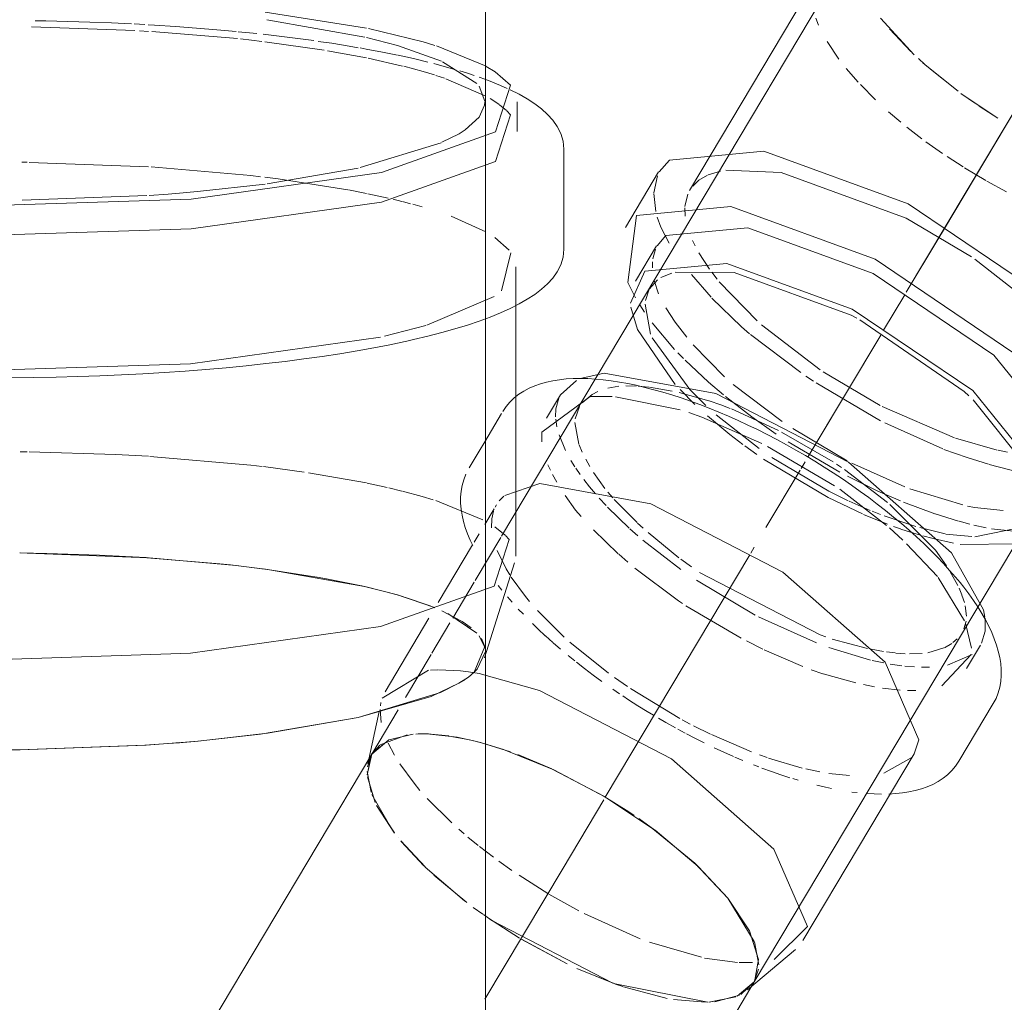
# Model space of a CAD drawing. Header units: millimetres. Extents: x -121 to 29920, y 1231 to 31888.
# Tile 102 of 106: x 9372 to 9483, y 15806 to 15916. Entities that reach past the tile are written whole.
import ezdxf

# ---------------------------------------------------------------- set-up
doc = ezdxf.new("R2010")
doc.units = ezdxf.units.MM
doc.linetypes.add('ADSK_Осевая', pattern=[700, 500, -100, 0, -100])
doc.layers.add('P-PIPE-____-CNTR', color=3, linetype='ADSK_Осевая', lineweight=20)
doc.layers.add('P-PIPE-____-OTLN', color=3, linetype='Continuous', lineweight=20)

# ---------------------------------------------------------------- blocks, each defined once
blk = doc.blocks.new('ADSK_ППР_Крестовина одноплоскостная канализационная - Одноплоскостная-V19-3D severage Left')
at = {"layer": 'P-PIPE-____-OTLN', "color": 9}
for p, q in [((-15373.45, 15915.24), (-15384.82, 15917.04)), ((-15373.65, 15914.23), (-15384.64, 15916.17)), ((-15360.03, 15910.96), (-15365.61, 15913.26)), ((-15361.06, 15909.01), (-15364.91, 15911.46)), ((-15359.02, 15910.35), (-15360, 15910.95)), ((-15360.15, 15907.03), (-15360.81, 15908.73)), ((-15357.67, 15908.48), (-15358.4, 15908.81)), ((-15360.79, 15905.26), (-15360.19, 15906.58)), ((-15358.57, 15906.68), (-15359.04, 15907)), ((-15357.74, 15905.99), (-15358.52, 15906.64)), ((-15362.38, 15903.81), (-15360.82, 15905.23)), ((-15357.3, 15905.51), (-15357.7, 15905.94)), ((-15364.99, 15902.42), (-15363.06, 15903.38)), ((-15374.15, 15899.58), (-15365.08, 15902.38)), ((-15384.61, 15897.77), (-15374.39, 15899.52)), ((-15392.42, 15896.88), (-15384.85, 15897.73)), ((-15412.11, 15895.92), (-15398.12, 15896.44)), ((-15397.85, 15896.46), (-15395.74, 15896.61)), ((-15357.45, 15890.32), (-15359.06, 15891.75)), ((-15358.28, 15885.74), (-15357.23, 15890.02)), ((-15366.67, 15881.88), (-15359.12, 15885.1)), ((-15371.43, 15880.65), (-15366.8, 15881.85)), ((-15351.67, 15874.07), (-15349.87, 15875.68)), ((-15352.2, 15872.49), (-15351.87, 15873.67)), ((-15345.48, 15873.83), (-15338.23, 15872.37)), ((-15358.28, 15871.95), (-15360.17, 15868.79)), ((-15352.08, 15870.47), (-15352.21, 15871.34)), ((-15328.41, 15868.27), (-15320.89, 15863.85)), ((-15320.68, 15866.29), (-15320.11, 15865.91)), ((-15358.54, 15862.16), (-15358.04, 15862.67)), ((-15359.12, 15861.27), (-15360.17, 15859.51)), ((-15359.39, 15860.14), (-15359.2, 15860.98)), ((-15358.86, 15861.7), (-15359.01, 15861.46)), ((-15358.98, 15861.48), (-15358.86, 15861.7)), ((-15359.06, 15859.23), (-15357.9, 15858.29)), ((-15357.85, 15858.25), (-15357.45, 15857.8)), ((-15309.26, 15853.55), (-15306.3, 15848.69)), ((-15304.18, 15849.91), (-15304.01, 15849.1)), ((-15306.18, 15848.42), (-15305.51, 15845.6)), ((-15360.13, 15845.6), (-15360.81, 15847.01)), ((-15360.17, 15845.78), (-15360.56, 15846.68)), ((-15305.55, 15844.9), (-15308.84, 15841.36)), ((-15305.45, 15844.89), (-15308.23, 15843.7)), ((-15363.07, 15841.67), (-15362.01, 15842.36)), ((-15362, 15842.96), (-15362.9, 15843.07)), ((-15360.82, 15842.76), (-15361.99, 15842.95)), ((-15361.77, 15842.55), (-15361.02, 15843.24)), ((-15365.15, 15840.62), (-15363.08, 15841.66)), ((-15374.39, 15837.81), (-15365.15, 15840.62)), ((-15384.58, 15836.05), (-15374.39, 15837.81)), ((-15372.05, 15838.49), (-15373.29, 15832.61)), ((-15392.35, 15835.18), (-15384.58, 15836.05)), ((-15367.66, 15835.97), (-15366.49, 15835.97)), ((-15366.33, 15835.96), (-15363.27, 15835.6)), ((-15363.27, 15835.6), (-15361.58, 15835.24)), ((-15412.34, 15834.2), (-15398.19, 15834.72)), ((-15398.18, 15834.72), (-15395.78, 15834.89)), ((-15395.74, 15834.9), (-15394.42, 15835)), ((-15394.25, 15835.01), (-15392.4, 15835.17)), ((-15361.41, 15835.2), (-15360.28, 15834.9)), ((-15360.67, 15835.01), (-15358.37, 15834.32)), ((-15416.71, 15834.19), (-15412.34, 15834.2)), ((-15372.86, 15833.71), (-15401.92, 15784.94)), ((-15358.36, 15834.32), (-15357.28, 15833.95)), ((-15356.47, 15833.65), (-15352.64, 15832.04)), ((-15312.28, 15833.29), (-15315.37, 15831.57)), ((-15352.61, 15832.03), (-15346.82, 15828.97)), ((-15346.78, 15828.95), (-15344.01, 15827.21)), ((-15342.89, 15826.46), (-15341.08, 15825.16)), ((-15341.06, 15825.15), (-15336.2, 15821.08)), ((-15336.16, 15821.04), (-15332.88, 15817.53)), ((-15332.88, 15817.53), (-15329.91, 15812.66)), ((-15356.26, 15813.04), (-15359.85, 15815.35)), ((-15350.91, 15810.16), (-15356.07, 15812.92)), ((-15329.9, 15812.62), (-15329.39, 15810.06)), ((-15345.56, 15807.91), (-15349.83, 15809.65)), ((-15335.11, 15805.86), (-15345.55, 15807.91)), ((-15329.91, 15808.12), (-15331.84, 15806.51)), ((-15329.91, 15808.12), (-15331.42, 15806.71)), ((-15344.69, 15807.61), (-15345.51, 15807.89)), ((-15339.71, 15806.27), (-15344.6, 15807.57)), ((-15335.4, 15805.85), (-15339, 15806.14)), ((-15331.99, 15806.44), (-15335, 15805.86)), ((-15331.57, 15806.63), (-15334.36, 15805.9))]:
    blk.add_line(p, q, dxfattribs=at)
at = {"layer": 'P-PIPE-____-OTLN', "color": 10}
for p, q in [((-15399.46, 15914.97), (-15411.07, 15915.38)), ((-15398.34, 15915.64), (-15399.54, 15915.71)), ((-15397.93, 15914.88), (-15398.95, 15914.94)), ((-15387.93, 15914.07), (-15397.57, 15914.86)), ((-15385.76, 15914.63), (-15387.85, 15914.84)), ((-15378.2, 15912.77), (-15384.88, 15913.72)), ((-15373.45, 15911.9), (-15377.83, 15912.7)), ((-15369.41, 15910.99), (-15373.25, 15911.86)), ((-15364.7, 15909.62), (-15365.66, 15909.94)), ((-15360.17, 15909.5), (-15360.81, 15909.74)), ((-15360.06, 15907.62), (-15364.55, 15909.57)), ((-15359.04, 15907), (-15359.57, 15907.34)), ((-15411.57, 15900.18), (-15412.17, 15900.18)), ((-15397.92, 15899.68), (-15411.35, 15900.17)), ((-15383.36, 15898.31), (-15384.89, 15898.5)), ((-15375.57, 15897.1), (-15383.36, 15898.31)), ((-15373.45, 15896.69), (-15375.47, 15897.08)), ((-15371.02, 15896.16), (-15373.3, 15896.65)), ((-15369.47, 15895.78), (-15370.46, 15896.02)), ((-15368.5, 15895.53), (-15369.4, 15895.76)), ((-15367.2, 15895.17), (-15368.24, 15895.46)), ((-15360.04, 15892.37), (-15363.96, 15894.12)), ((-15348.1, 15874.11), (-15347.48, 15874.43)), ((-15346.36, 15874.81), (-15345.11, 15875.02)), ((-15344.34, 15875.07), (-15343.16, 15875.05)), ((-15342.95, 15875.03), (-15341.75, 15874.92)), ((-15341.69, 15874.92), (-15339.14, 15874.49)), ((-15338.36, 15874.32), (-15335, 15873.39)), ((-15349.24, 15873.16), (-15348.1, 15874.11)), ((-15352.23, 15871.59), (-15352.2, 15872.49)), ((-15350.04, 15871.38), (-15349.54, 15872.75)), ((-15332.48, 15872.48), (-15327.18, 15870.05)), ((-15349.6, 15868.52), (-15350.08, 15870.95)), ((-15326.85, 15869.88), (-15321.04, 15866.52)), ((-15360.17, 15868.79), (-15360.81, 15867.72)), ((-15351.11, 15867.81), (-15351.84, 15869.58)), ((-15412.33, 15867.66), (-15411.57, 15867.66)), ((-15411.35, 15867.65), (-15401.65, 15867.36)), ((-15360.81, 15867.72), (-15361.35, 15866.81)), ((-15349.23, 15867.62), (-15349.57, 15868.44)), ((-15401.63, 15867.36), (-15397.92, 15867.16)), ((-15361.36, 15866.79), (-15361.92, 15865.85)), ((-15350.06, 15865.99), (-15350.5, 15866.69)), ((-15348.38, 15866.03), (-15348.83, 15866.82)), ((-15385.03, 15866), (-15380.46, 15865.39)), ((-15352.8, 15865.59), (-15353.08, 15866.21)), ((-15349.46, 15865.12), (-15349.94, 15865.81)), ((-15319.78, 15865.69), (-15314.95, 15861.98)), ((-15379.95, 15865.31), (-15373.45, 15864.16)), ((-15352.08, 15864.24), (-15352.58, 15865.13)), ((-15348.41, 15863.73), (-15349.06, 15864.57)), ((-15346.7, 15863.54), (-15347.96, 15865.34)), ((-15373.38, 15864.15), (-15371.12, 15863.66)), ((-15370.95, 15863.62), (-15369.47, 15863.26)), ((-15347.74, 15862.93), (-15348.4, 15863.72)), ((-15320.3, 15863.45), (-15315.06, 15859.39)), ((-15365.68, 15862.19), (-15360.39, 15860.04)), ((-15349.97, 15861.09), (-15351.15, 15862.74)), ((-15346.55, 15861.62), (-15347.33, 15862.46)), ((-15345.81, 15862.51), (-15346.35, 15863.12)), ((-15343.08, 15859.73), (-15345.64, 15862.32)), ((-15349.35, 15860.39), (-15349.97, 15861.09)), ((-15343.97, 15859.1), (-15346.39, 15861.44)), ((-15314.68, 15861.74), (-15309.58, 15856.63)), ((-15359.41, 15859.11), (-15359.39, 15860.14)), ((-15345.21, 15856.22), (-15347.97, 15858.9)), ((-15342.98, 15858.21), (-15343.9, 15859.03)), ((-15342.39, 15859.09), (-15343.01, 15859.66)), ((-15314.74, 15859.11), (-15313.24, 15857.74)), ((-15360.81, 15858.44), (-15361.35, 15857.52)), ((-15338.15, 15854.44), (-15342.43, 15857.75)), ((-15338.37, 15855.76), (-15341.84, 15858.59)), ((-15361.54, 15857.21), (-15365.4, 15850.73)), ((-15357.78, 15854.52), (-15358.8, 15856.57)), ((-15312.81, 15857.33), (-15309.34, 15853.67)), ((-15309.58, 15856.63), (-15308.34, 15854.87)), ((-15409.36, 15856.25), (-15412.34, 15856.3)), ((-15398.21, 15855.78), (-15399.73, 15855.87)), ((-15344.11, 15855.25), (-15345.13, 15856.15)), ((-15336.96, 15854.73), (-15338.15, 15855.59)), ((-15386.63, 15854.72), (-15388.74, 15854.96)), ((-15385.15, 15854.53), (-15386.63, 15854.72)), ((-15379.03, 15853.6), (-15385.05, 15854.52)), ((-15373.68, 15852.53), (-15384.76, 15854.48)), ((-15357.36, 15853.83), (-15357.78, 15854.51)), ((-15378.12, 15853.44), (-15378.98, 15853.59)), ((-15374.02, 15852.6), (-15378.12, 15853.44)), ((-15355.62, 15851.42), (-15357.2, 15853.58)), ((-15329.81, 15849.33), (-15336.41, 15853.24)), ((-15307.94, 15854.24), (-15307.06, 15852.64)), ((-15370.99, 15851.86), (-15373.97, 15852.6)), ((-15358.67, 15852.65), (-15358.26, 15852.13)), ((-15306.92, 15852.34), (-15306.6, 15851.58)), ((-15369.74, 15851.51), (-15370.99, 15851.86)), ((-15357.09, 15850.76), (-15357.61, 15851.36)), ((-15355.15, 15850.86), (-15355.62, 15851.42)), ((-15306.6, 15851.57), (-15306.32, 15850.73)), ((-15365.8, 15850.15), (-15366.51, 15850.43)), ((-15355.84, 15849.41), (-15356.41, 15850)), ((-15331.38, 15846.74), (-15337.59, 15850.35)), ((-15306.23, 15850.36), (-15306.1, 15849.22)), ((-15366.44, 15848.98), (-15371.37, 15840.71)), ((-15361.06, 15847.31), (-15364.33, 15849.51)), ((-15351.26, 15846.86), (-15354.26, 15849.84)), ((-15322.94, 15846.2), (-15329.44, 15849.14)), ((-15306.13, 15848.65), (-15306.37, 15847.78)), ((-15352.54, 15846.25), (-15353.37, 15847)), ((-15317.19, 15845.57), (-15321.17, 15846.63)), ((-15307.13, 15846.66), (-15307.6, 15846.25)), ((-15351.68, 15845.51), (-15352.5, 15846.22)), ((-15346.27, 15842.8), (-15350.63, 15846.3)), ((-15328.95, 15845.51), (-15330.77, 15846.42)), ((-15316.85, 15844.27), (-15321.53, 15845.67)), ((-15308.62, 15845.64), (-15310.41, 15845.09)), ((-15307.74, 15846.14), (-15308.57, 15845.66)), ((-15350.06, 15844.17), (-15350.8, 15844.77)), ((-15324.46, 15843.55), (-15328.79, 15845.44)), ((-15315.41, 15845.24), (-15316.77, 15845.48)), ((-15314.09, 15845.07), (-15315.07, 15845.19)), ((-15312.98, 15844.98), (-15314, 15845.06)), ((-15311.06, 15845), (-15312.48, 15844.96)), ((-15315.38, 15843.95), (-15316.68, 15844.23)), ((-15313.35, 15843.63), (-15314.67, 15843.83)), ((-15311.91, 15843.5), (-15313.02, 15843.59)), ((-15310.22, 15843.48), (-15311.12, 15843.47)), ((-15366.51, 15843.13), (-15371.69, 15840.01)), ((-15365.46, 15843.19), (-15366.27, 15843.15)), ((-15362.91, 15843.07), (-15365.38, 15843.19)), ((-15347.04, 15841.88), (-15348, 15842.58)), ((-15344.13, 15841.29), (-15345.59, 15842.3)), ((-15322.22, 15842.74), (-15323.52, 15843.19)), ((-15318.51, 15841.7), (-15322.16, 15842.72)), ((-15338.26, 15837.71), (-15343.83, 15841.09)), ((-15316.41, 15841.27), (-15317.64, 15841.51)), ((-15313.54, 15840.9), (-15315.51, 15841.12)), ((-15345.05, 15840.49), (-15345.79, 15841)), ((-15311.79, 15840.85), (-15312.69, 15840.86)), ((-15371.83, 15839.51), (-15371.89, 15839.15)), ((-15371.93, 15838.72), (-15371.8, 15837.25)), ((-15341.24, 15838.08), (-15341.95, 15838.51)), ((-15337.1, 15837.09), (-15338.01, 15837.57)), ((-15334.81, 15835.94), (-15336.73, 15836.9)), ((-15371.93, 15834.74), (-15368.9, 15835.87)), ((-15367.9, 15835.96), (-15366.76, 15835.98)), ((-15366.61, 15835.97), (-15364.21, 15835.75)), ((-15364.16, 15835.74), (-15362.08, 15835.35)), ((-15337.68, 15836.07), (-15338.51, 15836.52)), ((-15330.23, 15833.96), (-15334.73, 15835.9)), ((-15372.86, 15833.71), (-15371.96, 15834.72)), ((-15371.03, 15834.95), (-15370.33, 15833.59)), ((-15361.89, 15835.31), (-15360.67, 15835.01)), ((-15373.37, 15831.37), (-15372.88, 15833.69)), ((-15373.34, 15832.28), (-15372.88, 15833.69)), ((-15333.35, 15833.93), (-15334.43, 15834.43)), ((-15332.26, 15833.45), (-15333.35, 15833.93)), ((-15331.18, 15832.99), (-15332.09, 15833.37)), ((-15328.47, 15833.32), (-15329.31, 15833.62)), ((-15369.72, 15832.61), (-15368.12, 15830.43)), ((-15329.39, 15832.27), (-15330, 15832.51)), ((-15324.53, 15832.14), (-15328.33, 15833.27)), ((-15372.95, 15829.43), (-15373.38, 15831.76)), ((-15372.49, 15828.29), (-15373.35, 15831.15)), ((-15322.54, 15831.71), (-15324.13, 15832.05)), ((-15319.21, 15831.3), (-15321.55, 15831.54)), ((-15368.12, 15830.43), (-15367.45, 15829.63)), ((-15324.99, 15830.78), (-15325.58, 15830.96)), ((-15370.47, 15825.03), (-15372.86, 15829.17)), ((-15318.35, 15829.38), (-15318.95, 15829.45)), ((-15370.32, 15824.84), (-15372.32, 15827.95)), ((-15366.66, 15828.74), (-15363.89, 15825.99)), ((-15363.09, 15825.27), (-15362.48, 15824.74)), ((-15369.89, 15824.3), (-15369.91, 15824.32)), ((-15369.89, 15824.3), (-15369.9, 15824.31)), ((-15366.88, 15821.04), (-15369.61, 15823.96)), ((-15367, 15821.16), (-15369.58, 15823.92)), ((-15362.06, 15824.38), (-15360.9, 15823.44)), ((-15360.77, 15823.33), (-15359.2, 15822.12)), ((-15358.6, 15821.68), (-15357.13, 15820.64)), ((-15362.44, 15817.23), (-15366.85, 15821.01)), ((-15362.18, 15817.04), (-15365.88, 15820.1)), ((-15356.33, 15820.1), (-15353.11, 15818.07)), ((-15352.98, 15817.99), (-15349.61, 15816.1)), ((-15360.38, 15815.72), (-15361.47, 15816.5)), ((-15349.02, 15815.8), (-15342.74, 15812.98)), ((-15341.68, 15812.58), (-15335.85, 15810.89)), ((-15335.49, 15810.81), (-15331.79, 15810.32)), ((-15331.62, 15810.31), (-15330.12, 15810.3))]:
    blk.add_line(p, q, dxfattribs=at)
at = {"layer": 'P-PIPE-____-OTLN', "color": 22}
for p, q in [((-15360.19, 15906.58), (-15360.15, 15906.97)), ((-15356.55, 15903.63), (-15356.55, 15906.96)), ((-15363.06, 15903.38), (-15362.38, 15903.81)), ((-15351.3, 15890.41), (-15351.3, 15901.67)), ((-15356.7, 15855.93), (-15356.7, 15888.45)), ((-15351.67, 15874.07), (-15353.24, 15871.43)), ((-15307.77, 15856.3), (-15304.18, 15849.91)), ((-15360.22, 15844.54), (-15356.82, 15855.18)), ((-15306.08, 15843.33), (-15304.51, 15845.96)), ((-15361.02, 15843.24), (-15360.1, 15845.25)), ((-15360.1, 15627.79), (-15360.1, 15845.25)), ((-15363.08, 15841.66), (-15362.38, 15842.1)), ((-15306.93, 15832.91), (-15303.08, 15839.38)), ((-15324.46, 15812.76), (-15311.96, 15833.75)), ((-15344.01, 15827.21), (-15343.4, 15826.81)), ((-15330.68, 15807.22), (-15325.3, 15811.78)), ((-15329.43, 15809.55), (-15329.91, 15808.12)), ((-15360.17, 15757.35), (-15329.91, 15808.12))]:
    blk.add_line(p, q, dxfattribs=at)
at = {"layer": 'P-PIPE-____-OTLN', "color": 10}
for points in [[(-15399.84, 15915.72, 0), (-15402.09, 15915.83, 0), (-15404.53, 15915.92, 0), (-15406.99, 15916, 0), (-15409.46, 15916.05, 0), (-15410.66, 15916.07, 0)], [(-15388.1, 15914.87, 0), (-15390.25, 15915.06, 0), (-15392.55, 15915.26, 0), (-15394.89, 15915.43, 0), (-15397.26, 15915.58, 0), (-15397.98, 15915.62, 0)], [(-15379.38, 15913.84, 0), (-15381.46, 15914.12, 0), (-15383.58, 15914.38, 0), (-15385.06, 15914.55, 0)], [(-15385.21, 15913.76, 0), (-15386.36, 15913.89, 0), (-15387.59, 15914.03, 0)], [(-15374.39, 15913.05, 0), (-15375.4, 15913.23, 0), (-15377.36, 15913.54, 0), (-15378.88, 15913.76, 0)], [(-15369.99, 15912.21, 0), (-15371.66, 15912.56, 0), (-15373.5, 15912.9, 0), (-15374.18, 15913.02, 0)], [(-15366.57, 15911.43, 0), (-15368.19, 15911.82, 0), (-15369.89, 15912.2, 0), (-15369.9, 15912.2, 0)], [(-15365.82, 15909.99, 0), (-15367.08, 15910.37, 0), (-15369.27, 15910.96, 0)], [(-15363.53, 15910.61, 0), (-15365.01, 15911.03, 0), (-15365.9, 15911.26, 0)], [(-15361.36, 15909.92, 0), (-15362.13, 15910.18, 0), (-15362.96, 15910.44, 0)], [(-15385.35, 15898.56, 0), (-15386.43, 15898.69, 0), (-15397.63, 15899.66, 0)], [(-15334.97, 15873.38, 0), (-15333.68, 15872.93, 0), (-15332.61, 15872.53, 0)], [(-15397.78, 15867.15, 0), (-15386.43, 15866.16, 0), (-15385.16, 15866.02, 0)], [(-15362.3, 15865.14, 0), (-15362.54, 15864.53, 0), (-15362.72, 15863.89, 0), (-15362.84, 15863.24, 0), (-15362.89, 15862.57, 0), (-15362.89, 15861.9, 0), (-15362.83, 15861.22, 0), (-15362.72, 15860.53, 0), (-15362.56, 15859.84, 0), (-15362.36, 15859.15, 0), (-15362.11, 15858.45, 0), (-15361.82, 15857.74, 0), (-15361.53, 15857.13, 0)], [(-15369.4, 15863.24, 0), (-15367.2, 15862.65, 0), (-15365.96, 15862.28, 0)], [(-15397.94, 15855.76, 0), (-15411.57, 15856.29, 0), (-15412.38, 15856.3, 0)], [(-15399.78, 15855.88, 0), (-15403.43, 15856.06, 0), (-15409.36, 15856.25, 0)], [(-15388.74, 15854.96, 0), (-15389.91, 15855.09, 0), (-15398.11, 15855.77, 0)], [(-15384.9, 15854.5, 0), (-15388.1, 15854.89, 0), (-15397.85, 15855.76, 0)], [(-15337.98, 15850.61, 0), (-15338.42, 15850.91, 0), (-15343.33, 15854.59, 0)], [(-15321.86, 15846.87, 0), (-15322.5, 15847.09, 0), (-15336.07, 15854.12, 0)], [(-15365.81, 15850.16, 0), (-15369.99, 15851.58, 0), (-15373.65, 15852.52, 0)], [(-15366.65, 15850.49, 0), (-15368.84, 15851.24, 0), (-15369.58, 15851.46, 0)], [(-15361.71, 15847.91, 0), (-15362.72, 15848.62, 0), (-15364.98, 15849.8, 0)], [(-15353.38, 15847.01, 0), (-15354.17, 15847.75, 0), (-15354.81, 15848.37, 0)], [(-15348.01, 15842.59, 0), (-15348.96, 15843.31, 0), (-15349.89, 15844.03, 0)], [(-15341.95, 15838.51, 0), (-15343, 15839.15, 0), (-15344.03, 15839.82, 0), (-15344.68, 15840.25, 0)], [(-15338.76, 15836.65, 0), (-15339.83, 15837.25, 0), (-15340.68, 15837.75, 0)], [(-15335.55, 15834.98, 0), (-15336.6, 15835.5, 0), (-15337.52, 15835.99, 0)], [(-15325.91, 15831.06, 0), (-15326.94, 15831.39, 0), (-15327.99, 15831.75, 0), (-15329.05, 15832.14, 0)], [(-15321.23, 15829.84, 0), (-15321.9, 15829.98, 0), (-15322.88, 15830.21, 0)]]:
    blk.add_polyline3d(points, dxfattribs=at)
at = {"layer": 'P-PIPE-____-OTLN', "color": 9}
for points in [[(-15365.78, 15913.31, 0), (-15367.08, 15913.7, 0), (-15373.24, 15915.2, 0)], [(-15365.04, 15911.52, 0), (-15369.99, 15913.29, 0), (-15373.46, 15914.18, 0)], [(-15358.4, 15908.81, 0), (-15359.57, 15909.28, 0), (-15360.17, 15909.5, 0)], [(-15434.27, 15877.35, 0), (-15418.86, 15876.73, 0), (-15393.2, 15877.56, 0), (-15371.88, 15880.55, 0)], [(-15358.14, 15872.19, 0), (-15357.77, 15872.74, 0), (-15357.35, 15873.25, 0)], [(-15353.78, 15868.78, 0), (-15353.77, 15869.86, 0), (-15348.35, 15873.86, 0), (-15345.87, 15873.87, 0)], [(-15337.25, 15872.07, 0), (-15335.79, 15871.57, 0), (-15329.07, 15868.61, 0)], [(-15303.99, 15848.97, 0), (-15303.98, 15847.53, 0), (-15304.39, 15846.18, 0)], [(-15372.88, 15833.69, 0), (-15370.93, 15835.32, 0), (-15368.22, 15835.94, 0)], [(-15315.62, 15829.21, 0), (-15316.45, 15829.23, 0), (-15317.3, 15829.28, 0)], [(-15345.8, 15807.99, 0), (-15359.37, 15815.02, 0), (-15360.33, 15815.69, 0)]]:
    blk.add_polyline3d(points, dxfattribs=at)
at = {"layer": 'P-PIPE-____-OTLN', "color": 22}
for points in [[(-15470.45, 15910.81, 0), (-15471.23, 15910.32, 0), (-15472.9, 15905.09, 0), (-15463.13, 15900.23, 0), (-15443.84, 15896.7, 0), (-15418.87, 15895.21, 0), (-15393.14, 15896.04, 0), (-15371.77, 15899.04, 0)], [(-15371.77, 15899.04, 0), (-15358.98, 15903.61, 0), (-15357.3, 15908.84, 0), (-15359.02, 15910.35, 0)], [(-15351.3, 15901.67, 0), (-15351.39, 15902.56, 0), (-15351.64, 15903.41, 0), (-15352.03, 15904.19, 0), (-15352.53, 15904.91, 0), (-15353.13, 15905.56, 0), (-15353.8, 15906.17, 0), (-15354.56, 15906.75, 0), (-15355.4, 15907.29, 0), (-15356.32, 15907.82, 0), (-15357.32, 15908.32, 0)], [(-15371.77, 15895.71, 0), (-15358.98, 15900.28, 0), (-15357.3, 15905.51, 0)], [(-15473.38, 15904.64, 0), (-15472.9, 15901.76, 0), (-15463.13, 15896.9, 0), (-15443.84, 15893.37, 0), (-15418.87, 15891.88, 0), (-15393.14, 15892.71, 0), (-15371.77, 15895.71, 0)], [(-15395.74, 15896.61, 0), (-15394.47, 15896.71, 0), (-15392.42, 15896.88, 0)], [(-15351.3, 15890.41, 0), (-15351.39, 15889.52, 0), (-15351.64, 15888.67, 0), (-15352.03, 15887.89, 0), (-15352.53, 15887.18, 0), (-15353.13, 15886.52, 0), (-15353.8, 15885.91, 0), (-15354.56, 15885.33, 0), (-15355.4, 15884.79, 0), (-15356.32, 15884.27, 0), (-15357.32, 15883.76, 0), (-15358.4, 15883.27, 0), (-15359.57, 15882.8, 0), (-15360.81, 15882.34, 0), (-15362.13, 15881.9, 0), (-15363.53, 15881.47, 0), (-15365.01, 15881.05, 0), (-15366.57, 15880.65, 0), (-15368.19, 15880.26, 0), (-15368.93, 15880.1, 0)], [(-15413.29, 15875.98, 0), (-15410.8, 15876.01, 0), (-15408.32, 15876.05, 0), (-15405.86, 15876.12, 0), (-15403.4, 15876.2, 0), (-15400.97, 15876.3, 0), (-15398.56, 15876.43, 0), (-15396.17, 15876.57, 0), (-15393.81, 15876.73, 0), (-15391.49, 15876.91, 0), (-15389.2, 15877.11, 0), (-15386.96, 15877.33, 0), (-15384.75, 15877.57, 0), (-15382.6, 15877.82, 0), (-15380.49, 15878.09, 0), (-15378.44, 15878.38, 0), (-15376.45, 15878.68, 0), (-15374.52, 15879, 0), (-15372.65, 15879.34, 0), (-15370.84, 15879.69, 0), (-15369.1, 15880.06, 0), (-15368.93, 15880.1, 0)], [(-15349.29, 15875.94, 0), (-15346.78, 15876.49, 0), (-15334.22, 15874.2, 0), (-15319.32, 15866.49, 0), (-15307.77, 15856.3, 0)], [(-15357.35, 15873.25, 0), (-15356.87, 15873.71, 0), (-15356.35, 15874.12, 0), (-15355.79, 15874.48, 0), (-15355.2, 15874.8, 0), (-15354.57, 15875.07, 0), (-15353.92, 15875.3, 0), (-15353.24, 15875.49, 0), (-15352.53, 15875.64, 0), (-15351.79, 15875.76, 0), (-15351.04, 15875.84, 0), (-15350.25, 15875.88, 0), (-15349.45, 15875.9, 0), (-15348.61, 15875.88, 0), (-15347.76, 15875.83, 0), (-15346.88, 15875.75, 0), (-15345.98, 15875.64, 0), (-15345.06, 15875.49, 0), (-15344.12, 15875.32, 0), (-15343.16, 15875.13, 0), (-15342.19, 15874.9, 0), (-15341.19, 15874.64, 0), (-15340.19, 15874.36, 0), (-15339.16, 15874.05, 0), (-15338.13, 15873.71, 0), (-15337.08, 15873.35, 0), (-15336.02, 15872.96, 0), (-15334.96, 15872.55, 0), (-15333.88, 15872.12, 0), (-15332.8, 15871.66, 0), (-15331.72, 15871.18, 0), (-15330.64, 15870.67, 0), (-15329.55, 15870.15, 0), (-15328.47, 15869.6, 0), (-15327.39, 15869.04, 0), (-15326.31, 15868.45, 0), (-15325.24, 15867.85, 0), (-15324.17, 15867.23, 0), (-15323.12, 15866.6, 0), (-15322.07, 15865.95, 0), (-15321.04, 15865.29, 0), (-15320.02, 15864.61, 0), (-15319.01, 15863.92, 0), (-15318.03, 15863.22, 0), (-15317.06, 15862.52, 0), (-15316.11, 15861.8, 0), (-15315.18, 15861.07, 0), (-15314.27, 15860.34, 0), (-15313.39, 15859.6, 0), (-15312.53, 15858.86, 0), (-15311.7, 15858.11, 0), (-15310.89, 15857.36, 0), (-15310.12, 15856.61, 0), (-15309.37, 15855.85, 0), (-15308.66, 15855.1, 0), (-15307.98, 15854.35, 0), (-15307.33, 15853.6, 0), (-15306.81, 15852.98, 0)], [(-15357.94, 15862.75, 0), (-15354, 15864.12, 0), (-15341.51, 15861.83, 0), (-15326.69, 15854.16, 0), (-15315.2, 15844.03, 0)], [(-15357.45, 15857.8, 0), (-15359.12, 15852.58, 0), (-15371.88, 15848.03, 0)], [(-15303.08, 15839.38, 0), (-15302.77, 15839.96, 0), (-15302.53, 15840.58, 0), (-15302.35, 15841.22, 0), (-15302.23, 15841.87, 0), (-15302.18, 15842.53, 0), (-15302.18, 15843.21, 0), (-15302.24, 15843.89, 0), (-15302.35, 15844.57, 0), (-15302.51, 15845.26, 0), (-15302.71, 15845.96, 0), (-15302.96, 15846.66, 0), (-15303.25, 15847.36, 0), (-15303.58, 15848.07, 0), (-15303.95, 15848.79, 0), (-15304.37, 15849.51, 0), (-15304.82, 15850.24, 0), (-15305.31, 15850.97, 0), (-15305.83, 15851.71, 0), (-15306.39, 15852.45, 0), (-15306.81, 15852.98, 0)], [(-15371.88, 15848.03, 0), (-15393.2, 15845.04, 0), (-15418.86, 15844.2, 0), (-15443.77, 15845.69, 0), (-15445.36, 15845.88, 0)], [(-15362.01, 15842.36, 0), (-15361.36, 15842.9, 0), (-15360.17, 15845.78, 0)], [(-15315.2, 15844.03, 0), (-15311.43, 15835.31, 0), (-15311.96, 15833.75, 0)], [(-15327.71, 15823.05, 0), (-15339.2, 15833.18, 0), (-15354.02, 15840.85, 0), (-15360.82, 15842.76, 0)], [(-15392.4, 15835.17, 0), (-15385.35, 15835.94, 0), (-15374.39, 15837.81, 0), (-15366.21, 15840.18, 0), (-15363.07, 15841.67, 0)], [(-15416.76, 15834.19, 0), (-15412.47, 15834.2, 0), (-15398.34, 15834.71, 0), (-15395.74, 15834.9, 0)], [(-15395.78, 15834.89, 0), (-15394.47, 15834.99, 0), (-15392.35, 15835.18, 0)], [(-15360.28, 15834.9, 0), (-15358.08, 15834.22, 0), (-15352.43, 15831.94, 0), (-15346.71, 15828.91, 0), (-15341.31, 15825.33, 0), (-15336.59, 15821.45, 0), (-15332.88, 15817.53, 0), (-15330.44, 15813.85, 0), (-15329.42, 15810.64, 0), (-15329.9, 15808.14, 0), (-15329.91, 15808.12, 0)], [(-15306.93, 15832.91, 0), (-15307.3, 15832.37, 0), (-15307.72, 15831.86, 0), (-15308.2, 15831.4, 0), (-15308.72, 15830.99, 0), (-15309.28, 15830.62, 0), (-15309.87, 15830.31, 0), (-15310.5, 15830.03, 0), (-15311.15, 15829.8, 0), (-15311.83, 15829.61, 0), (-15312.54, 15829.46, 0), (-15313.27, 15829.35, 0), (-15314.03, 15829.27, 0), (-15314.82, 15829.22, 0)], [(-15327.67, 15810.63, 0), (-15323.94, 15814.33, 0), (-15327.71, 15823.05, 0)]]:
    blk.add_polyline3d(points, dxfattribs=at)
blk = doc.blocks.new('ADSK_ППР_Отвод канализационный_Составной - Отвод раструбный-V21-3D severage Left')
at = {"layer": 'P-PIPE-____-OTLN', "color": 22}
for p, q in [((-15322.91, 15920.96), (-15337.17, 15897.02)), ((-15340.65, 15899.1), (-15344.36, 15892.87)), ((-15340.88, 15890.8), (-15343.26, 15886.81)), ((-15340.77, 15886.98), (-15341.7, 15885.92)), ((-15318.41, 15882.69), (-15319.02, 15883.01)), ((-15305.81, 15873.95), (-15306.35, 15874.44))]:
    blk.add_line(p, q, dxfattribs=at)
at = {"layer": 'P-PIPE-____-OTLN', "color": 10}
for p, q in [((-15323, 15916.37), (-15322.69, 15915.57)), ((-15311.96, 15912.26), (-15315.73, 15916.37)), ((-15314.74, 15915.16), (-15312.32, 15912.61)), ((-15321.74, 15913.74), (-15320.4, 15911.75)), ((-15310.98, 15911.36), (-15310.36, 15910.82)), ((-15319.58, 15910.71), (-15318.25, 15909.18)), ((-15310.14, 15910.63), (-15307.02, 15908.15)), ((-15318, 15908.92), (-15316.29, 15907.2)), ((-15306.71, 15907.92), (-15305.18, 15906.84)), ((-15302.67, 15905.2), (-15306.34, 15907.66)), ((-15304.67, 15906.5), (-15302.58, 15905.15)), ((-15314.83, 15905.86), (-15313.45, 15904.68)), ((-15312.79, 15904.14), (-15311.08, 15902.82)), ((-15310.64, 15902.49), (-15308.77, 15901.16)), ((-15308.25, 15900.82), (-15306.47, 15899.66)), ((-15306.3, 15899.55), (-15303.91, 15898.12)), ((-15303.79, 15898.05), (-15301.59, 15896.85)), ((-15336.85, 15891.38), (-15336.55, 15890.78)), ((-15336.13, 15890.01), (-15334.94, 15888.19)), ((-15336.98, 15887.56), (-15334.77, 15885.03)), ((-15334.68, 15887.84), (-15334.09, 15887.07)), ((-15341.17, 15886.92), (-15340.66, 15885.4)), ((-15333.85, 15886.77), (-15329.6, 15882.37)), ((-15342.78, 15884.16), (-15342.25, 15883.35)), ((-15339.85, 15883.84), (-15338.79, 15882.24)), ((-15341.38, 15882.14), (-15338.87, 15879.17)), ((-15338.78, 15882.21), (-15337.48, 15880.53)), ((-15329.09, 15881.92), (-15322.52, 15876.88)), ((-15330.34, 15880.83), (-15324.68, 15876.56)), ((-15338.5, 15878.78), (-15337.87, 15878.13)), ((-15336.77, 15879.69), (-15333.24, 15876.09)), ((-15322.18, 15876.65), (-15315.79, 15872.88)), ((-15324.11, 15876.17), (-15323.25, 15875.6)), ((-15322.98, 15875.42), (-15315.74, 15871.14)), ((-15338.25, 15874.66), (-15336.58, 15872.98)), ((-15337.15, 15874.67), (-15335.35, 15872.85)), ((-15332.27, 15875.23), (-15326.77, 15871.07)), ((-15333.16, 15873.87), (-15330.19, 15871.58)), ((-15315.54, 15872.75), (-15307.42, 15869.22)), ((-15335.18, 15871.7), (-15332.64, 15869.59)), ((-15334.2, 15871.8), (-15329.36, 15868.02)), ((-15330.19, 15871.58), (-15327.45, 15869.65)), ((-15325.6, 15870.28), (-15319.49, 15866.65)), ((-15315.26, 15870.9), (-15308.75, 15868)), ((-15332.64, 15869.59), (-15331.19, 15868.49)), ((-15326.11, 15868.77), (-15320.29, 15865.36)), ((-15307.33, 15869.19), (-15302.63, 15867.85)), ((-15330.99, 15868.34), (-15329.61, 15867.35)), ((-15308.61, 15867.94), (-15306.02, 15867.02)), ((-15302.54, 15867.83), (-15301.47, 15867.62)), ((-15306, 15867.01), (-15303.63, 15866.27)), ((-15318.95, 15866.37), (-15313.01, 15863.72)), ((-15303.54, 15866.25), (-15300.2, 15865.39)), ((-15319.45, 15864.92), (-15316.04, 15863.26)), ((-15316.04, 15863.26), (-15313.49, 15862.15)), ((-15312.44, 15863.51), (-15306.49, 15861.7)), ((-15319.26, 15862.11), (-15316.9, 15861.08)), ((-15316.66, 15860.98), (-15315.75, 15860.63)), ((-15313.14, 15862.01), (-15309.63, 15860.7)), ((-15305.96, 15861.57), (-15305.18, 15861.4)), ((-15305.18, 15861.4), (-15301.98, 15861.08)), ((-15317.63, 15860.63), (-15314.94, 15859.53)), ((-15315.34, 15860.47), (-15311.76, 15859.29)), ((-15309.6, 15860.69), (-15306.99, 15859.89)), ((-15314.28, 15859.29), (-15313.5, 15859.01)), ((-15313.45, 15858.99), (-15311.4, 15858.33)), ((-15306.89, 15859.86), (-15305.71, 15859.55)), ((-15305.25, 15859.44), (-15303.87, 15859.13)), ((-15303.26, 15859.02), (-15298.98, 15858.55)), ((-15310.98, 15858.21), (-15309.84, 15857.91))]:
    blk.add_line(p, q, dxfattribs=at)
at = {"layer": 'P-PIPE-____-OTLN', "color": 9}
for p, q in [((-15340.79, 15898.65), (-15341.19, 15896.76)), ((-15333.69, 15899.2), (-15335.08, 15898.76)), ((-15326.91, 15899.04), (-15333.1, 15899.31)), ((-15341.2, 15896.69), (-15340.98, 15894.64)), ((-15337.39, 15896.61), (-15337.71, 15895.23)), ((-15337.72, 15895.08), (-15337.68, 15894.12)), ((-15341.01, 15890.41), (-15341.3, 15889.33)), ((-15341.34, 15888.98), (-15341.35, 15888.34)), ((-15339.17, 15887.74), (-15340.39, 15887.24)), ((-15332.17, 15887.8), (-15338.79, 15887.84)), ((-15319.02, 15883.01), (-15332.17, 15887.8)), ((-15341.7, 15885.92), (-15342.12, 15884.67)), ((-15342.18, 15884.26), (-15341.55, 15880.87)), ((-15306.35, 15874.44), (-15318.06, 15882.5)), ((-15341.37, 15880.48), (-15337.15, 15874.67)), ((-15299.21, 15865.81), (-15305.32, 15873.49)), ((-15311.34, 15859.17), (-15308.49, 15858.45)), ((-15305.16, 15858.13), (-15299.85, 15859.2)), ((-15309.84, 15857.91), (-15307.56, 15857.41)), ((-15308.39, 15858.43), (-15305.48, 15858.14)), ((-15306.79, 15857.27), (-15300.41, 15857.34))]:
    blk.add_line(p, q, dxfattribs=at)
at = {"layer": 'P-PIPE-____-OTLN', "color": 10}
for points in [[(-15307.18, 15908.27, 0), (-15310.75, 15911.16, 0), (-15311.49, 15911.82, 0)], [(-15334.68, 15884.93, 0), (-15331.35, 15881.7, 0), (-15330.44, 15880.92, 0)], [(-15337.69, 15877.95, 0), (-15335.06, 15875.48, 0), (-15333.38, 15874.05, 0)], [(-15328.87, 15866.84, 0), (-15321.63, 15862.53, 0), (-15317.75, 15860.68, 0)], [(-15327.94, 15867.04, 0), (-15321.54, 15863.23, 0), (-15319.36, 15862.16, 0)]]:
    blk.add_polyline3d(points, dxfattribs=at)
at = {"layer": 'P-PIPE-____-OTLN', "color": 22}
for points in [[(-15328.84, 15901.42, 0), (-15339.44, 15900.42, 0), (-15340.58, 15899.11, 0)], [(-15288.95, 15866.25, 0), (-15287.99, 15873.78, 0), (-15297.04, 15884.96, 0), (-15312.64, 15895.52, 0), (-15328.84, 15901.42, 0)], [(-15332.55, 15895.2, 0), (-15343.15, 15894.19, 0), (-15344.11, 15886.66, 0), (-15343.25, 15884.95, 0)], [(-15296.3, 15858.69, 0), (-15292.65, 15860.02, 0), (-15291.7, 15867.55, 0), (-15300.75, 15878.73, 0), (-15316.35, 15889.29, 0), (-15332.55, 15895.2, 0)], [(-15330.62, 15892.82, 0), (-15339.83, 15891.95, 0), (-15340.82, 15890.81, 0)], [(-15295.97, 15862.27, 0), (-15295.14, 15868.81, 0), (-15303, 15878.52, 0), (-15316.55, 15887.69, 0), (-15330.62, 15892.82, 0)], [(-15333, 15888.83, 0), (-15342.21, 15887.96, 0), (-15343.8, 15884.34, 0)], [(-15299.54, 15857.63, 0), (-15298.35, 15858.28, 0), (-15297.52, 15864.82, 0), (-15305.38, 15874.53, 0), (-15318.93, 15883.7, 0), (-15333, 15888.83, 0)]]:
    blk.add_polyline3d(points, dxfattribs=at)
at = {"layer": 'P-PIPE-____-OTLN', "color": 9}
for points in [[(-15335.15, 15898.73, 0), (-15336.12, 15898.17, 0), (-15336.83, 15897.5, 0)], [(-15305.53, 15889.56, 0), (-15312.85, 15893.92, 0), (-15326.91, 15899.04, 0)], [(-15340.82, 15894.02, 0), (-15340.4, 15892.88, 0), (-15339.48, 15891.11, 0)], [(-15296.17, 15881.74, 0), (-15299.29, 15884.74, 0), (-15305.15, 15889.3, 0)], [(-15343.76, 15883.91, 0), (-15343.04, 15881.41, 0), (-15338.79, 15875.24, 0)]]:
    blk.add_polyline3d(points, dxfattribs=at)

msp = doc.modelspace()

# ---------------------------------------------------------------- linework, layer by layer
at = {"layer": 'P-PIPE-____-CNTR', "color": 10}
for p, q in [((9488.07, 15912.48), (9472.05, 15885.59)), ((9488.07, 15912.48), (9476.32, 15892.76)), ((9476.32, 15892.76), (9475.58, 15891.52)), ((9475.58, 15891.52), (9472.05, 15885.59)), ((9471.87, 15885.3), (9469.49, 15881.31)), ((9471.87, 15885.3), (9469.49, 15881.31)), ((9461.82, 15868.43), (9461.04, 15867.12)), ((9460.68, 15866.52), (9460.25, 15865.79)), ((9460.68, 15866.52), (9460.25, 15865.79)), ((9460.13, 15865.59), (9456.29, 15859.15)), ((9460.13, 15865.59), (9456.29, 15859.15)), ((9454.97, 15856.94), (9454.59, 15856.29)), ((9454.97, 15856.94), (9454.59, 15856.29)), ((9454.47, 15856.09), (9438.24, 15828.87)), ((9454.47, 15856.09), (9438.24, 15828.87)), ((9438.07, 15828.58), (9433.51, 15820.91)), ((9438.07, 15828.58), (9433.51, 15820.91))]:
    msp.add_line(p, q, dxfattribs=at)
at = {"layer": 'P-PIPE-____-CNTR', "color": 9}
for p, q in [((9469.18, 15880.77), (9461.04, 15867.12)), ((9469.18, 15880.77), (9461.82, 15868.43)), ((9424.73, 15806.18), (9433.51, 15820.91))]:
    msp.add_line(p, q, dxfattribs=at)
at = {"layer": 'P-PIPE-____-OTLN', "color": 22}
for p, q in [((9424.79, 15845.25), (9424.79, 18777.69)), ((9466.59, 15925.28), (9426.61, 15858.18)), ((9454.98, 15808.12), (9509.55, 15899.68))]:
    msp.add_line(p, q, dxfattribs=at)
at = {"layer": 'P-PIPE-____-OTLN', "color": 10}
for p, q in [((9472.57, 15912.61), (9470.16, 15915.16)), ((9474.53, 15910.82), (9473.91, 15911.36)), ((9477.87, 15908.15), (9474.75, 15910.63)), ((9479.71, 15906.84), (9478.18, 15907.92)), ((9482.31, 15905.15), (9480.22, 15906.5)), ((9372.55, 15856.3), (9375.53, 15856.25)), ((9385.16, 15855.87), (9386.69, 15855.78)), ((9396.15, 15854.96), (9398.26, 15854.72)), ((9398.26, 15854.72), (9399.74, 15854.53)), ((9399.84, 15854.52), (9405.86, 15853.6)), ((9405.91, 15853.59), (9406.77, 15853.44)), ((9406.77, 15853.44), (9410.88, 15852.6)), ((9410.92, 15852.6), (9413.91, 15851.86)), ((9423.54, 15853.02), (9421.11, 15848.96)), ((9413.91, 15851.86), (9415.15, 15851.51)), ((9418.38, 15850.43), (9419.09, 15850.15)), ((9420.81, 15848.45), (9418.78, 15845.04)), ((9418.68, 15844.88), (9415.82, 15840.08)), ((9412.02, 15833.69), (9411.52, 15831.37)), ((9411.54, 15831.15), (9412.41, 15828.29)), ((9412.57, 15827.95), (9414.56, 15824.86)), ((9414.99, 15824.31), (9415, 15824.3)), ((9415.32, 15823.91), (9417.89, 15821.15)), ((9419.01, 15820.1), (9422.71, 15817.04)), ((9423.42, 15816.5), (9424.51, 15815.72))]:
    msp.add_line(p, q, dxfattribs=at)
at = {"layer": 'P-PIPE-____-OTLN', "color": 9}
for p, q in [((9426.53, 15858.04), (9423.64, 15853.2)), ((9424.33, 15846.68), (9424.73, 15845.78)), ((9422.88, 15842.36), (9421.82, 15841.67)), ((9414.99, 15838.68), (9412.03, 15833.71)), ((9418.41, 15835.97), (9417.23, 15835.97)), ((9421.62, 15835.6), (9418.56, 15835.96)), ((9423.31, 15835.24), (9421.62, 15835.6)), ((9390.47, 15835), (9389.15, 15834.9)), ((9392.49, 15835.17), (9390.64, 15835.01)), ((9424.61, 15834.9), (9423.48, 15835.2)), ((9425.04, 15815.35), (9428.63, 15813.04)), ((9428.83, 15812.92), (9433.98, 15810.16)), ((9435.06, 15809.65), (9439.34, 15807.91)), ((9453.05, 15806.51), (9454.98, 15808.12)), ((9439.38, 15807.89), (9440.2, 15807.61)), ((9440.3, 15807.57), (9445.18, 15806.27)), ((9445.9, 15806.14), (9449.5, 15805.85)), ((9449.9, 15805.86), (9452.9, 15806.44))]:
    msp.add_line(p, q, dxfattribs=at)
at = {"layer": 'P-PIPE-____-OTLN', "color": 10}
for points in [[(9375.53, 15856.25, 0), (9381.46, 15856.06, 0), (9385.12, 15855.88, 0)], [(9386.78, 15855.77, 0), (9394.98, 15855.09, 0), (9396.15, 15854.96, 0)], [(9415.31, 15851.46, 0), (9416.05, 15851.24, 0), (9418.24, 15850.49, 0)], [(9419.91, 15849.8, 0), (9422.17, 15848.62, 0), (9423.18, 15847.91, 0)]]:
    msp.add_polyline3d(points, dxfattribs=at)
at = {"layer": 'P-PIPE-____-OTLN', "color": 22}
for points in [[(9424.73, 15845.78, 0), (9423.54, 15842.9, 0), (9422.88, 15842.36, 0)], [(9421.82, 15841.67, 0), (9418.68, 15840.18, 0), (9410.5, 15837.81, 0)], [(9410.5, 15837.81, 0), (9399.54, 15835.94, 0), (9392.49, 15835.17, 0)], [(9389.15, 15834.9, 0), (9386.55, 15834.71, 0), (9372.42, 15834.2, 0), (9368.13, 15834.19, 0)], [(9452.01, 15817.53, 0), (9448.3, 15821.45, 0), (9443.59, 15825.33, 0), (9438.18, 15828.91, 0), (9432.46, 15831.94, 0), (9426.81, 15834.22, 0), (9424.61, 15834.9, 0)], [(9454.98, 15808.12, 0), (9454.99, 15808.14, 0), (9455.47, 15810.64, 0), (9454.45, 15813.85, 0), (9452.01, 15817.53, 0)]]:
    msp.add_polyline3d(points, dxfattribs=at)
at = {"layer": 'P-PIPE-____-OTLN', "color": 9}
msp.add_polyline3d([(9416.67, 15835.94, 0), (9413.96, 15835.32, 0), (9412.02, 15833.69, 0)], dxfattribs=at)

# ---------------------------------------------------------------- block references
msp.add_blockref('ADSK_ППР_Отвод канализационный_Составной - Отвод раструбный-V21-3D severage Left', (24784.89, 0), dxfattribs=at)
at = {"layer": 'P-PIPE-____-OTLN', "color": 10}
msp.add_blockref('ADSK_ППР_Крестовина одноплоскостная канализационная - Одноплоскостная-V19-3D severage Left', (24784.89, 0), dxfattribs=at)

doc.saveas('drawing.dxf')
